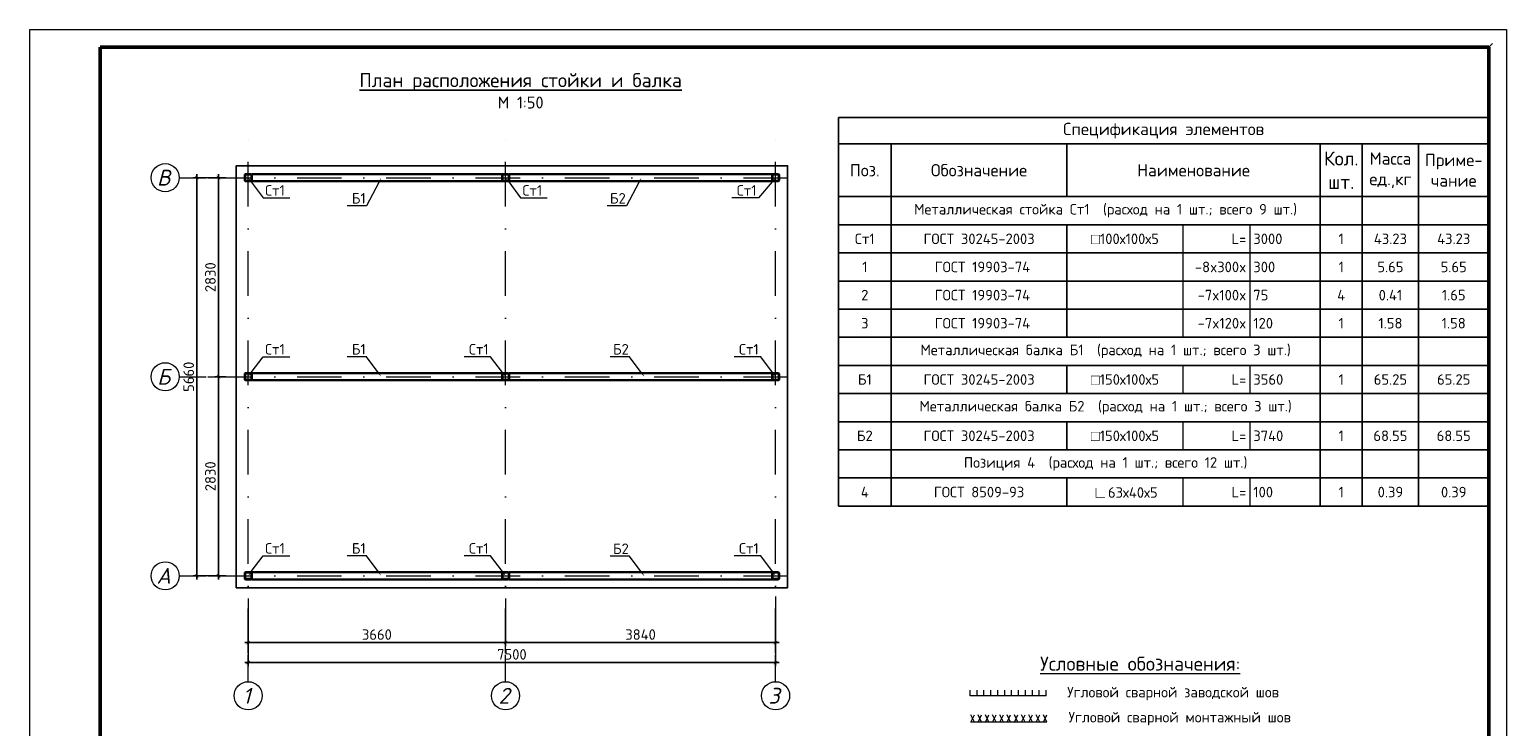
# Model space of a CAD drawing. Header units: millimetres. Extents: x 2842173 to 10151342, y -218675 to 375325.
# Tile 29 of 107: x 2928478 to 2970485, y -30589 to -10775. Entities that reach past the tile are written whole.
import ezdxf
from ezdxf import colors
from ezdxf.entities.mleader import LeaderData, LeaderLine
from ezdxf.enums import TextEntityAlignment as Align
from ezdxf.math import Vec2, Vec3

# ---------------------------------------------------------------- set-up
doc = ezdxf.new("R2010")
doc.units = ezdxf.units.MM
doc.linetypes.add('DASHDOTX2', pattern=[50.8, 25.4, -12.7, 0, -12.7])
doc.layers.get('Defpoints').update_dxf_attribs({"color": 255})
doc.layers.add('.', color=7, linetype='Continuous', lineweight=15)
doc.layers.add('0_Текст', color=175, linetype='Continuous', lineweight=20)
doc.layers.add('0_Ном._пера__4', color=7, linetype='Continuous', lineweight=15, true_color=0x029e21)
doc.layers.add('CS_UNPLOTTED', color=171, linetype='Continuous', plot=False)
doc.layers.add('АСО-Текст', color=155, linetype='Continuous')
doc.styles.add('ISO_1.0', font='isocpeui.ttf')
doc.styles.add('ISOCPEUR', font='isocpeur.ttf')
doc.styles.add('ГОСТ300', font='isocpeur.ttf')
doc.styles.add('Оси', font='isocpeui.ttf')
doc.dimstyles.new('ГОСТ 50', dxfattribs={"dimtxt": 300, "dimasz": 100, "dimexe": 100, "dimexo": 80, "dimgap": 80, "dimtad": 1, "dimdec": 0, "dimlfac": 0.5, "dimtxsty": 'ГОСТ300', "dimblk": 'ARCHTICK', "dimcen": 50, "dimdle": 100, "dimadec": 0, "dimazin": 0, "dimtfac": 1, "dimtdec": 0, "dimtmove": 0, "dimatfit": 3, "dimldrblk": 'ARCHTICK', "dimfxl": 1, "dimlwe": 9, "dimarcsym": 0})

# ---------------------------------------------------------------- blocks, each defined once
blk = doc.blocks.new('*U20')
at = {"lineweight": 9}
for p, q in [((-20, -5), (-20, 292)), ((-20, 292), (400, 292)), ((400, 292), (400, -5)), ((400, -5), (-20, -5))]:
    blk.add_line(p, q, dxfattribs=at)
at = {"lineweight": 50}
for p, q in [((0, 0), (0, 287)), ((0, 287), (395, 287)), ((395, 287), (395, 0)), ((0, 85), (-12, 85)), ((-12, 0), (-12, 85)), ((0, 60), (-12, 60)), ((0, 25), (-12, 25)), ((0, 0), (-12, 0)), ((395, 0), (0, 0))]:
    blk.add_line(p, q, dxfattribs=at)
at = {"lineweight": 20}
blk.add_line((-7, 85), (-7, 0), dxfattribs=at)
at = {"layer": 'CS_UNPLOTTED'}
for p, q in [((396, 288), (395, 287)), ((-20, 32.5), (-15, 32.5)), ((-20, 22.5), (-15, 22.5)), ((-20, 12.5), (-15, 12.5)), ((-20, 2.5), (-15, 2.5)), ((-12, 0), (-14, -1))]:
    blk.add_line(p, q, dxfattribs=at)
for centre in [(-17.66, 27.5), (-17.66, 7.5)]:
    blk.add_arc(centre, 5.67, 298.0574, 61.9426, dxfattribs=at)
at = {"layer": '0_Текст', "char_height": 2.5, "attachment_point": 5, "rotation": 90, "style": 'ISO_1.0'}
for s, insert, width in [('Взам. инв. №', (-9.5, 72.5), 25), ('Подпись и дата', (-9.5, 42.5), 35), ('Инв. № подл.', (-9.5, 12.5), 25)]:
    blk.add_mtext(s, dxfattribs=dict(at, insert=insert, width=width))
at = {"layer": 'CS_UNPLOTTED', "char_height": 0.8, "width": 5, "attachment_point": 2, "style": 'ISO_1.0'}
for s, insert in [('Основная надпись \\Pи штампы', (-17.5, 32.5)), ('Формат листа', (-17.5, 12.5))]:
    blk.add_mtext(s, dxfattribs=dict(at, insert=insert))
blk = doc.blocks.new('100x100st')
at = {"layer": '.'}
h = blk.add_hatch(dxfattribs=at)
h.set_pattern_fill('ANSI38', color=256)
h.set_pattern_definition([(45, (2935867.633, 213515.1553), (-2.245064, 2.245064), []), (135, (2935867.633, 213515.1553), (-6.73519, 2.245064), [7.9375, -4.7625])])
h.paths.add_polyline_path([(2935954, 213615), (2935881, 213615, 0.414214), (2935868, 213602), (2935868, 213529, 0.414214), (2935881, 213515), (2935954, 213515, 0.414214), (2935968, 213529), (2935968, 213602, 0.414214)])
h.paths.add_polyline_path([(2935954, 213610, -0.414214), (2935963, 213602), (2935963, 213529, -0.414214), (2935954, 213520), (2935881, 213520, -0.414214), (2935873, 213529), (2935873, 213602, -0.414214), (2935881, 213610)], flags=16)
at = {"color": 0, "linetype": 'ByBlock', "lineweight": 30}
blk.add_lwpolyline([(2935881, 213515), (2935954, 213515, 0.414214), (2935968, 213529), (2935968, 213602, 0.414214), (2935954, 213615), (2935881, 213615, 0.414214), (2935868, 213602), (2935868, 213529, 0.414214), (2935881, 213515, 0.414214)], format="xyb", dxfattribs=at)
blk.add_lwpolyline([(2935881, 213520), (2935954, 213520, 0.414214), (2935963, 213529), (2935963, 213602, 0.414214), (2935954, 213610), (2935881, 213610, 0.414214), (2935873, 213602), (2935873, 213529, 0.414214)], format="xyb", close=True, dxfattribs=at)
blk = doc.blocks.new('*U152')
at = {"color": 0, "linetype": 'DASHDOTX2', "lineweight": -2, "ltscale": 50}
blk.add_line((0, 1209), (0, 17894), dxfattribs=at)
at = {"color": 0, "linetype": 'DASHDOTX2', "lineweight": -2, "ltscale": 30}
blk.add_lwpolyline([(0, 400), (0, 1209)], dxfattribs=at)
at = {"color": 0, "linetype": 'Continuous', "lineweight": -2}
blk.add_circle((0, 0), 400, dxfattribs=at)
at = {"style": 'Оси'}
blk.add_attdef('OS1', text='', height=450, rotation=90, dxfattribs=at).set_placement((0, -44), align=Align.MIDDLE_CENTER)
blk = doc.blocks.new('*U153')
at = {"color": 0, "linetype": 'DASHDOTX2', "lineweight": -2, "ltscale": 50}
blk.add_line((0, 1209), (0, 16343), dxfattribs=at)
at = {"color": 0, "linetype": 'DASHDOTX2', "lineweight": -2, "ltscale": 30}
blk.add_lwpolyline([(0, 400), (0, 1209)], dxfattribs=at)
at = {"color": 0, "linetype": 'Continuous', "lineweight": -2}
blk.add_circle((0, 0), 400, dxfattribs=at)
at = {"style": 'Оси'}
blk.add_attdef('OS1', text='', height=450, dxfattribs=at).set_placement((-44, 0), align=Align.MIDDLE_CENTER)
blk = doc.blocks.new('*U151')
at = {"color": 0, "linetype": 'DASHDOTX2', "lineweight": -2, "ltscale": 50}
blk.add_line((0, 1209), (0, 16286), dxfattribs=at)
at = {"color": 0, "linetype": 'DASHDOTX2', "lineweight": -2, "ltscale": 30}
blk.add_lwpolyline([(0, 400), (0, 1209)], dxfattribs=at)
at = {"color": 0, "linetype": 'Continuous', "lineweight": -2}
blk.add_circle((0, 0), 400, dxfattribs=at)
at = {"style": 'Оси'}
blk.add_attdef('OS1', text='', height=450, dxfattribs=at).set_placement((-44, 0), align=Align.MIDDLE_CENTER)
blk = doc.blocks.new('_ArchTick')
at = {"color": 0, "linetype": 'ByBlock', "const_width": 0.15}
blk.add_lwpolyline([(-0.5, -0.5), (0.5, 0.5)], dxfattribs=at)
blk = doc.blocks.new('*D258')
at = {"color": 0, "lineweight": -2, "transparency": 16777216}
blk.add_line((2933852, -26407), (2933852, -20547), dxfattribs=at)
at = {"color": 0, "lineweight": 9, "transparency": 16777216}
for p, q in [((2934058, -20647), (2933752, -20647)), ((2934058, -26307), (2933752, -26307))]:
    blk.add_line(p, q, dxfattribs=at)
at = {"layer": 'Defpoints', "color": 0, "transparency": 16777216}
for p in [(2933852, -20647), (2934138, -20647), (2934138, -26307)]:
    blk.add_point(p, dxfattribs=at)
at = {"color": 0, "lineweight": -2, "transparency": 16777216, "xscale": 100, "yscale": 100, "zscale": 100}
for p, rotation in [((2933852, -20647), 90), ((2933852, -26307), 270)]:
    blk.add_blockref('_ArchTick', p, dxfattribs=dict(at, rotation=rotation))
at = {"color": 0, "transparency": 16777216, "insert": (2933622, -23477), "char_height": 300, "attachment_point": 5, "rotation": 90, "style": 'ГОСТ300'}
blk.add_mtext('2830', dxfattribs=at)
blk = doc.blocks.new('*D259')
at = {"color": 0, "lineweight": 9, "transparency": 16777216}
for p, q in [((2934057, -14987), (2933752, -14987)), ((2934058, -20647), (2933752, -20647))]:
    blk.add_line(p, q, dxfattribs=at)
at = {"color": 0, "lineweight": -2, "transparency": 16777216}
blk.add_line((2933852, -20747), (2933852, -14887), dxfattribs=at)
at = {"layer": 'Defpoints', "color": 0, "transparency": 16777216}
for p in [(2933852, -14987), (2934137, -14987), (2934138, -20647)]:
    blk.add_point(p, dxfattribs=at)
at = {"color": 0, "lineweight": -2, "transparency": 16777216, "xscale": 100, "yscale": 100, "zscale": 100}
for p, rotation in [((2933852, -14987), 90), ((2933852, -20647), 270)]:
    blk.add_blockref('_ArchTick', p, dxfattribs=dict(at, rotation=rotation))
at = {"color": 0, "transparency": 16777216, "insert": (2933622, -17817), "char_height": 300, "attachment_point": 5, "rotation": 90, "style": 'ГОСТ300'}
blk.add_mtext('2830', dxfattribs=at)
blk = doc.blocks.new('*D260')
at = {"color": 0, "lineweight": 9, "transparency": 16777216}
for p, q in [((2934057, -14987), (2933135, -14987)), ((2934058, -26307), (2933135, -26307))]:
    blk.add_line(p, q, dxfattribs=at)
at = {"color": 0, "lineweight": -2, "transparency": 16777216}
blk.add_line((2933235, -14887), (2933235, -26407), dxfattribs=at)
at = {"layer": 'Defpoints', "color": 0, "transparency": 16777216}
for p in [(2934137, -14987), (2933235, -26307), (2934138, -26307)]:
    blk.add_point(p, dxfattribs=at)
at = {"color": 0, "lineweight": -2, "transparency": 16777216, "xscale": 100, "yscale": 100, "zscale": 100}
for p, rotation in [((2933235, -14987), 90), ((2933235, -26307), 270)]:
    blk.add_blockref('_ArchTick', p, dxfattribs=dict(at, rotation=rotation))
at = {"color": 0, "transparency": 16777216, "insert": (2933005, -20647), "char_height": 300, "attachment_point": 5, "rotation": 90, "style": 'ГОСТ300'}
blk.add_mtext('5660', dxfattribs=at)
blk = doc.blocks.new('*D261')
at = {"color": 0, "lineweight": 9, "transparency": 16777216}
for p, q in [((2934697, -26947), (2934697, -28307)), ((2942016, -26947), (2942016, -28307))]:
    blk.add_line(p, q, dxfattribs=at)
at = {"color": 0, "lineweight": -2, "transparency": 16777216}
blk.add_line((2934597, -28207), (2942116, -28207), dxfattribs=at)
at = {"layer": 'Defpoints', "color": 0, "transparency": 16777216}
for p in [(2934697, -26867), (2942016, -26867), (2942016, -28207)]:
    blk.add_point(p, dxfattribs=at)
at = {"color": 0, "lineweight": -2, "transparency": 16777216, "xscale": 100, "yscale": 100, "zscale": 100, "rotation": 180}
blk.add_blockref('_ArchTick', (2934697, -28207), dxfattribs=at)
at = {"color": 0, "lineweight": -2, "transparency": 16777216, "xscale": 100, "yscale": 100, "zscale": 100}
blk.add_blockref('_ArchTick', (2942016, -28207), dxfattribs=at)
at = {"color": 0, "transparency": 16777216, "insert": (2938357, -27977), "char_height": 300, "attachment_point": 5, "style": 'ГОСТ300'}
blk.add_mtext('3660', dxfattribs=at)
blk = doc.blocks.new('*D262')
at = {"color": 0, "lineweight": 9, "transparency": 16777216}
for p, q in [((2942016, -26947), (2942016, -28307)), ((2949697, -26893), (2949697, -28307))]:
    blk.add_line(p, q, dxfattribs=at)
at = {"color": 0, "lineweight": -2, "transparency": 16777216}
blk.add_line((2941916, -28207), (2949797, -28207), dxfattribs=at)
at = {"layer": 'Defpoints', "color": 0, "transparency": 16777216}
for p in [(2942016, -26867), (2949697, -26813), (2949697, -28207)]:
    blk.add_point(p, dxfattribs=at)
at = {"color": 0, "lineweight": -2, "transparency": 16777216, "xscale": 100, "yscale": 100, "zscale": 100, "rotation": 180}
blk.add_blockref('_ArchTick', (2942016, -28207), dxfattribs=at)
at = {"color": 0, "lineweight": -2, "transparency": 16777216, "xscale": 100, "yscale": 100, "zscale": 100}
blk.add_blockref('_ArchTick', (2949697, -28207), dxfattribs=at)
at = {"color": 0, "transparency": 16777216, "insert": (2945857, -27977), "char_height": 300, "attachment_point": 5, "style": 'ГОСТ300'}
blk.add_mtext('3840', dxfattribs=at)
blk = doc.blocks.new('*D263')
at = {"color": 0, "lineweight": 9, "transparency": 16777216}
for p, q in [((2934697, -27294), (2934697, -28871)), ((2949697, -27294), (2949697, -28871))]:
    blk.add_line(p, q, dxfattribs=at)
at = {"color": 0, "lineweight": -2, "transparency": 16777216}
blk.add_line((2949797, -28771), (2934597, -28771), dxfattribs=at)
at = {"layer": 'Defpoints', "color": 0, "transparency": 16777216}
for p in [(2934697, -27214), (2949697, -27214), (2934697, -28771)]:
    blk.add_point(p, dxfattribs=at)
at = {"color": 0, "lineweight": -2, "transparency": 16777216, "xscale": 100, "yscale": 100, "zscale": 100, "rotation": 180}
blk.add_blockref('_ArchTick', (2934697, -28771), dxfattribs=at)
at = {"color": 0, "lineweight": -2, "transparency": 16777216, "xscale": 100, "yscale": 100, "zscale": 100}
blk.add_blockref('_ArchTick', (2949697, -28771), dxfattribs=at)
at = {"color": 0, "transparency": 16777216, "insert": (2942197, -28541), "char_height": 300, "attachment_point": 5, "style": 'ГОСТ300'}
blk.add_mtext('7500', dxfattribs=at)
blk = doc.blocks.new('*T277')
at = {"layer": '0_Ном._пера__4', "color": 0, "linetype": 'ByBlock', "lineweight": -2, "transparency": 16777216}
for p, q in [((0, 0), (18500, 0)), ((0, 0), (0, -11050)), ((18500, 0), (18500, -11050)), ((0, -750), (18500, -750)), ((1500, -750), (1500, -11050)), ((6500, -750), (6500, -2250)), ((13700, -750), (13700, -3050)), ((14900, -750), (14900, -11050)), ((16500, -750), (16500, -11050)), ((0, -2250), (18500, -2250)), ((0, -3050), (18500, -3050)), ((0, -3850), (18500, -3850)), ((0, -4650), (18500, -4650)), ((0, -5450), (18500, -5450)), ((0, -6250), (18500, -6250)), ((13700, -6250), (13700, -7050)), ((0, -7050), (18500, -7050)), ((0, -7850), (18500, -7850)), ((0, -8650), (18500, -8650)), ((0, -9450), (18500, -9450)), ((13700, -9450), (13700, -10250)), ((0, -10250), (18500, -10250)), ((0, -11050), (18500, -11050))]:
    blk.add_line(p, q, dxfattribs=at)
at = {"layer": '0_Ном._пера__4', "color": 0, "lineweight": -2, "transparency": 16777216}
for p, q in [((6500, -3050), (6500, -6250)), ((13700, -3050), (13700, -6250)), ((6500, -7050), (6500, -7850)), ((13700, -7050), (13700, -9450)), ((6500, -8650), (6500, -9450)), ((6500, -10250), (6500, -11050)), ((13700, -10250), (13700, -11050))]:
    blk.add_line(p, q, dxfattribs=at)
at = {"layer": 'Defpoints', "color": 8, "linetype": 'ByBlock', "lineweight": 0, "transparency": 16777216}
for p, q in [((9800, -3050), (9800, -6250)), ((11700, -3050), (11700, -6250)), ((9800, -7050), (9800, -7850)), ((11700, -7050), (11700, -7850)), ((9800, -8650), (9800, -9450)), ((11700, -8650), (11700, -9450)), ((9800, -10250), (9800, -11050)), ((11700, -10250), (11700, -11050))]:
    blk.add_line(p, q, dxfattribs=at)
at = {"layer": '0_Ном._пера__4', "color": 0, "linetype": 'ByBlock', "lineweight": 25, "transparency": 16777216, "style": 'ГОСТ300'}
for s, insert, char_height, width, attachment_point in [('Спецификация элементов ', (9250, -375), 350, 18300, 5), ('Обозначение', (4000, -1500), 350, 4800, 5), ('Кол. шт.', (14300, -1500), 400, 1000, 5), ('Масса ед.,кг', (15700, -1500), 350, 1400, 5), ('Приме- чание', (17500, -1500), 350, 1800, 5), ('Поз.', (750, -1500), 350, 1300, 5), ('Наименование', (10100, -1500), 350, 7000, 5), ('Металлическая стойка Ст1 {\\C7; (расход на }1 шт.;{\\C7; всего }9 шт.{\\C7;)}', (7600, -2650), 300, 12000, 5), ('Ст1', (750, -3450), 300, 1300, 5), ('ГОСТ 30245-2003', (4000, -3450), 300, 4800, 5), ('{\\fArial|b0|i0|c204|p34;□}100х100х5', (8150, -3450), 300, 3100, 5), ('L=', (11600, -3450), 300, 1700, 6), ('3000', (11800, -3450), 300, 1800, 4), ('1', (14300, -3450), 300, 1000, 5), ('43.23', (15700, -3450), 300, 1400, 5), ('43.23', (17500, -3450), 300, 1800, 5), ('1', (750, -4250), 300, 1300, 5), (' ГОСТ 19903-74 ', (4000, -4250), 300, 4800, 5), ('-8x300x', (11600, -4250), 300, 1699.8, 6), ('300', (11800, -4250), 300, 1799.8, 4), ('1', (14300, -4250), 300, 1000, 5), ('5.65', (15700, -4250), 300, 1400, 5), ('5.65', (17500, -4250), 300, 1800, 5), ('2', (750, -5050), 300, 1300, 5), (' ГОСТ 19903-74 ', (4000, -5050), 300, 4800, 5), ('-7x100x', (11600, -5050), 300, 1699.8, 6), ('75', (11800, -5050), 300, 1799.8, 4), ('4', (14300, -5050), 300, 1000, 5), ('0.41', (15700, -5050), 300, 1400, 5), ('1.65', (17500, -5050), 300, 1800, 5), ('3', (750, -5850), 300, 1300, 5), (' ГОСТ 19903-74 ', (4000, -5850), 300, 4800, 5), ('-7x120x', (11600, -5850), 300, 1699.8, 6), ('120', (11800, -5850), 300, 1799.8, 4), ('1', (14300, -5850), 300, 1000, 5), ('1.58', (15700, -5850), 300, 1400, 5), ('1.58', (17500, -5850), 300, 1800, 5), ('Металлическая балка Б1 {\\C7; (расход на }1 шт.;{\\C7; всего }3 шт.{\\C7;)}', (7600, -6650), 300, 12000, 5), ('Б1', (750, -7450), 300, 1300, 5), ('ГОСТ 30245-2003', (4000, -7450), 300, 4800, 5), ('{\\fArial|b0|i0|c204|p34;□}150х100х5', (8150, -7450), 300, 3100, 5), ('L=', (11600, -7450), 300, 1700, 6), ('3560', (11800, -7450), 300, 1800, 4), ('1', (14300, -7450), 300, 1000, 5), ('65.25', (15700, -7450), 300, 1400, 5), ('65.25', (17500, -7450), 300, 1800, 5), ('Металлическая балка Б2 {\\C7; (расход на }1 шт.;{\\C7; всего }3 шт.{\\C7;)}', (7600, -8250), 300, 12000, 5), ('Б2', (750, -9050), 300, 1300, 5), ('ГОСТ 30245-2003', (4000, -9050), 300, 4800, 5), ('{\\fArial|b0|i0|c204|p34;□}150х100х5', (8150, -9050), 300, 3100, 5), ('L=', (11600, -9050), 300, 1700, 6), ('3740', (11800, -9050), 300, 1800, 4), ('1', (14300, -9050), 300, 1000, 5), ('68.55', (15700, -9050), 300, 1400, 5), ('68.55', (17500, -9050), 300, 1800, 5), ('Позиция 4 {\\C7; (расход на }1 шт.;{\\C7; всего }12 шт.{\\C7;)}', (7600, -9850), 300, 12000, 5), ('4', (750, -10650), 300, 1300, 5), ('ГОСТ 8509-93', (4000, -10650), 300, 4800, 5), ('{\\H1.08333x;\\C256;∟\\H0.92308x;\\C0;63х40х5}', (8150, -10650), 300, 3100, 5), ('\\A1;L=', (11600, -10650), 300, 1700, 6), ('100', (11800, -10650), 300, 1800, 4), ('1', (14300, -10650), 300, 1000, 5), ('0.39', (15700, -10650), 300, 1400, 5), ('0.39', (17500, -10650), 300, 1800, 5)]:
    blk.add_mtext(s, dxfattribs=dict(at, insert=insert, char_height=char_height, width=width, attachment_point=attachment_point))
blk = doc.blocks.new('*U254')
at = {"color": 0, "linetype": 'ByBlock', "lineweight": -2}
for p, q in [((-2063, 0), (-2163, 100)), ((-2163, 0), (-2063, 100)), ((-1857, 0), (-1957, 100)), ((-1957, 0), (-1857, 100)), ((-1651, 0), (-1751, 100)), ((-1751, 0), (-1651, 100)), ((-1444, 0), (-1544, 100)), ((-1544, 0), (-1444, 100)), ((-1238, 0), (-1338, 100)), ((-1338, 0), (-1238, 100)), ((-1032, 0), (-1132, 100)), ((-1132, 0), (-1032, 100)), ((-825, 0), (-925, 100)), ((-925, 0), (-825, 100)), ((-619, 0), (-719, 100)), ((-719, 0), (-619, 100)), ((-413, 0), (-513, 100)), ((-513, 0), (-413, 100)), ((-206, 0), (-306, 100)), ((-306, 0), (-206, 100)), ((0, 0), (-100, 100)), ((-100, 0), (0, 100))]:
    blk.add_line(p, q, dxfattribs=at)
blk = doc.blocks.new('*U255')
at = {"color": 0, "linetype": 'ByBlock', "lineweight": -2}
for p, q in [((-2163, 0), (-2163, 80)), ((-1967, 0), (-1967, 80)), ((-1770, 0), (-1770, 80)), ((-1573, 0), (-1573, 80)), ((-1377, 0), (-1377, 80)), ((-1180, 0), (-1180, 80)), ((-983, 0), (-983, 80)), ((-787, 0), (-787, 80)), ((-590, 0), (-590, 80)), ((-393, 0), (-393, 80)), ((-197, 0), (-197, 80)), ((0, 0), (0, 80))]:
    blk.add_line(p, q, dxfattribs=at)

msp = doc.modelspace()

# ---------------------------------------------------------------- linework, layer by layer
at = {"color": 0, "linetype": 'ByBlock', "lineweight": 5}
for p, q in [((2957392.866, -29717.891), (2955229.428, -29717.891)), ((2957414.211, -30463.484), (2955250.774, -30463.484))]:
    msp.add_line(p, q, dxfattribs=at)
msp.add_lwpolyline([(2950036.516, -26647.485), (2950036.516, -14647.271), (2934356.52, -14647.271), (2934356.52, -26647.485)], close=True)
at = {"lineweight": 30}
for points in [[(2934796.52, -14887.271), (2941916.485, -14887.271), (2941916.485, -15087.271), (2934796.52, -15087.271)], [(2942116.485, -14887.271), (2949596.516, -14887.235), (2949596.516, -15087.235), (2942116.485, -15087.271)], [(2934796.52, -20547.315), (2941916.485, -20547.315), (2941916.485, -20747.315), (2934796.52, -20747.315)], [(2942116.485, -20547.315), (2949596.516, -20547.279), (2949596.516, -20747.279), (2942116.485, -20747.315)], [(2934796.52, -26207.485), (2941916.485, -26207.485), (2941916.485, -26407.485), (2934796.52, -26407.485)], [(2942116.485, -26207.485), (2949596.516, -26207.448), (2949596.516, -26407.448), (2942116.485, -26407.485)]]:
    msp.add_lwpolyline(points, close=True, dxfattribs=at)

# ---------------------------------------------------------------- block references
at = {"color": 0, "ltscale": 30, "xscale": 100, "yscale": 100, "zscale": 100}
msp.add_blockref('*U20', (2930484.712, -39975.181), dxfattribs=at)
at = {"color": 248, "lineweight": 9, "true_color": 0x641213}
for name, p, values in [('*U153', (2934696.517, -29716.768), {'OS1': '1'}), ('*U153', (2942016.491, -29716.768), {'OS1': '2'}), ('*U151', (2949696.523, -29716.894), {'OS1': '3'})]:
    msp.add_blockref(name, p, dxfattribs=at).add_auto_attribs(values)
msp.add_blockref('*T277', (2951484.712, -13275.181))
at = {"color": 248, "lineweight": 9, "true_color": 0x641213, "rotation": 270}
for p, values in [((2932336.191, -14987.235), {'OS1': 'В'}), ((2932336.191, -20647.279), {'OS1': 'Б'}), ((2932336.191, -26307.448), {'OS1': 'A'})]:
    msp.add_blockref('*U152', p, dxfattribs=at).add_auto_attribs(values)
at = {"xscale": 2, "yscale": 2, "zscale": 2, "rotation": 90}
for p in [(3361826.83, -5886822.537), (3369146.795, -5886822.537), (3376826.827, -5886822.537), (3361826.83, -5892482.581), (3369146.737, -5892482.581), (3376826.827, -5892482.581), (3361826.83, -5898142.751), (3369146.795, -5898142.751), (3376826.827, -5898142.751)]:
    msp.add_blockref('100x100st', p, dxfattribs=at)
at = {"color": 0, "linetype": 'ByBlock', "lineweight": 5, "yscale": 2}
msp.add_blockref('*U255', (2957392.866, -29717.891), dxfattribs=at)
at = {"color": 0, "linetype": 'ByBlock', "lineweight": 5, "yscale": 2, "zscale": 2}
msp.add_blockref('*U254', (2957414.211, -30463.484), dxfattribs=at)

# ---------------------------------------------------------------- texts
at = {"insert": (2942445.253, -12517.49), "char_height": 400, "width": 11705.15662, "attachment_point": 5, "style": 'ISOCPEUR'}
msp.add_mtext('{\\LПлан расположения стойки и балка\\P\\H0.84615x;\\l\\C0;М 1:50}', dxfattribs=at)
at = {"color": 0, "linetype": 'ByBlock', "lineweight": 20, "insert": (2960068.218, -28803.923), "char_height": 400, "width": 5814.77987, "attachment_point": 5, "style": 'ГОСТ300'}
msp.add_mtext('{\\LУсловные обозначения:}', dxfattribs=at)
at = {"layer": 'АСО-Текст', "color": 0, "lineweight": 25, "ltscale": 10, "style": 'ГОСТ300'}
for s, p in [('  Угловой сварной заводской шов ', (2957609.27, -29614.328)), ('   Угловой сварной монтажный шов ', (2957456.755, -30326.933))]:
    msp.add_text(s, height=300, dxfattribs=at).set_placement(p, align=Align.MIDDLE_LEFT)

# ---------------------------------------------------------------- dimensions: what is measured, and where the dimension line sits
for base, p1, p2, picture, middle in [((2933234.758, -26307.448), (2934136.936, -14987.235), (2934137.733, -26307.448), '*D260', (2933004.758, -20647.342)), ((2933852.307, -14987.235), (2934137.733, -20647.279), (2934136.936, -14987.235), '*D259', (2933622.307, -17817.257)), ((2933852.307, -20647.279), (2934137.733, -26307.448), (2934137.733, -20647.279), '*D258', (2933622.307, -23477.364))]:
    dim = msp.add_linear_dim(base=base, p1=p1, p2=p2, angle=90, dimstyle='ГОСТ 50')
    dim.commit()
    dim.dimension.update_dxf_attribs({"geometry": picture, "text_midpoint": middle})
for base, p1, p2, picture, middle in [((2942016.491, -28207.116), (2934696.517, -26867.159), (2942016.491, -26867.159), '*D261', (2938356.504, -27977.116)), ((2949696.523, -28207.116), (2942016.491, -26867.159), (2949696.523, -26812.989), '*D262', (2945856.507, -27977.116)), ((2934696.517, -28771.187), (2949696.523, -27213.88), (2934696.517, -27213.88), '*D263', (2942196.52, -28541.187))]:
    dim = msp.add_linear_dim(base=base, p1=p1, p2=p2, dimstyle='ГОСТ 50')
    dim.commit()
    dim.dimension.update_dxf_attribs({"geometry": picture, "text_midpoint": middle})

# ---------------------------------------------------------------- leaders
at = {"color": 5, "linetype": 'ByBlock', "lineweight": 20}
ml = msp.add_multileader_mtext('Standard', dxfattribs=at)
ml.set_content('Ст1', color=5, style='ГОСТ300')
ml.set_leader_properties(lineweight=0)
ml.build(insert=Vec2(0, 0))
ml.multileader.update_dxf_attribs({"text_left_attachment_type": 6, "text_right_attachment_type": 6, "dogleg_length": 50, "arrow_head_size": 150})
ctx = ml.context
ctx.base_point, ctx.char_height, ctx.arrow_head_size, ctx.plane_origin = Vec3(2935170.035, -15558.51), 300, 150, Vec3(2934431.468, -16240.149)
ctx.left_attachment, ctx.right_attachment, ctx.text_align_type = 6, 6, 1
notes = []
notes.append((ctx, [(1, (1, 1, 0), (2935120.035, -15558.51), (1, 0), 50, [(0, [(2934696.517, -14987.361)], 0, [])])]))
ctx.mtext.insert, ctx.mtext.alignment, ctx.mtext.flow_direction = Vec3(2935457.035, -15198.51), 2, 5
ml = msp.add_multileader_mtext('Standard', dxfattribs=at)
ml.set_content('Б1', color=5, style='ГОСТ300')
ml.set_leader_properties(lineweight=0)
ml.build(insert=Vec2(0, 0))
ml.multileader.update_dxf_attribs({"text_left_attachment_type": 6, "text_right_attachment_type": 6, "dogleg_length": 50, "arrow_head_size": 150})
ctx = ml.context
ctx.base_point, ctx.char_height, ctx.arrow_head_size, ctx.plane_origin = Vec3(2937675.089, -15783.886), 300, 150, Vec3(2938747.656, -15102.247)
ctx.left_attachment, ctx.right_attachment, ctx.text_align_type = 6, 6, 1
notes.append((ctx, [(1, (1, 1, 0), (2938059.089, -15783.886), (-1, 0), 50, [(0, [(2938482.607, -14987.235)], 0, [])])]))
ctx.mtext.insert, ctx.mtext.alignment, ctx.mtext.flow_direction = Vec3(2937842.089, -15423.886), 2, 5
ml = msp.add_multileader_mtext('Standard', dxfattribs=at)
ml.set_content('Ст1', color=5, style='ГОСТ300')
ml.set_leader_properties(lineweight=0)
ml.build(insert=Vec2(0, 0))
ml.multileader.update_dxf_attribs({"text_left_attachment_type": 6, "text_right_attachment_type": 6, "dogleg_length": 50, "arrow_head_size": 150})
ctx = ml.context
ctx.base_point, ctx.char_height, ctx.arrow_head_size, ctx.plane_origin = Vec3(2942490.009, -15558.636), 300, 150, Vec3(2941751.442, -16240.275)
ctx.left_attachment, ctx.right_attachment, ctx.text_align_type = 6, 6, 1
notes.append((ctx, [(1, (1, 1, 0), (2942440.009, -15558.636), (1, 0), 50, [(0, [(2942016.491, -14987.486)], 0, [])])]))
ctx.mtext.insert, ctx.mtext.alignment, ctx.mtext.flow_direction = Vec3(2942777.009, -15198.636), 2, 5
ml = msp.add_multileader_mtext('Standard', dxfattribs=at)
ml.set_content('Б2', color=5, style='ГОСТ300')
ml.set_leader_properties(lineweight=0)
ml.build(insert=Vec2(0, 0))
ml.multileader.update_dxf_attribs({"text_left_attachment_type": 6, "text_right_attachment_type": 6, "dogleg_length": 50, "arrow_head_size": 150})
ctx = ml.context
ctx.base_point, ctx.char_height, ctx.arrow_head_size, ctx.plane_origin = Vec3(2945013.681, -15783.886), 300, 150, Vec3(2946146.248, -15102.247)
ctx.left_attachment, ctx.right_attachment, ctx.text_align_type = 6, 6, 1
notes.append((ctx, [(1, (1, 1, 0), (2945457.681, -15783.886), (-1, 0), 50, [(0, [(2945881.199, -14987.235)], 0, [])])]))
ctx.mtext.insert, ctx.mtext.alignment, ctx.mtext.flow_direction = Vec3(2945210.681, -15423.886), 2, 5
ml = msp.add_multileader_mtext('Standard', dxfattribs=at)
ml.set_content('Ст1', color=5, style='ГОСТ300')
ml.set_leader_properties(lineweight=0)
ml.build(insert=Vec2(0, 0))
ml.multileader.update_dxf_attribs({"text_left_attachment_type": 6, "text_right_attachment_type": 6, "dogleg_length": 50, "arrow_head_size": 150})
ctx = ml.context
ctx.base_point, ctx.char_height, ctx.arrow_head_size, ctx.plane_origin = Vec3(2948586.039, -15558.636), 300, 150, Vec3(2949431.474, -16240.275)
ctx.left_attachment, ctx.right_attachment, ctx.text_align_type = 6, 6, 1
notes.append((ctx, [(0, (1, 1, 0), (2949210.039, -15558.636), (-1, 0), 50, [(0, [(2949696.523, -14987.486)], 0, [])])]))
ctx.mtext.insert, ctx.mtext.alignment, ctx.mtext.flow_direction = Vec3(2948873.039, -15198.636), 2, 5
ml = msp.add_multileader_mtext('Standard', dxfattribs=at)
ml.set_content('Ст1', color=5, style='ГОСТ300')
ml.set_leader_properties(lineweight=0)
ml.build(insert=Vec2(0, 0))
ml.multileader.update_dxf_attribs({"text_left_attachment_type": 6, "text_right_attachment_type": 6, "dogleg_length": 50, "arrow_head_size": 150})
ctx = ml.context
ctx.base_point, ctx.char_height, ctx.arrow_head_size, ctx.plane_origin = Vec3(2935170.035, -20076.004), 300, 150, Vec3(2934431.468, -19394.365)
ctx.left_attachment, ctx.right_attachment, ctx.text_align_type = 6, 6, 1
notes.append((ctx, [(1, (1, 1, 0), (2935120.035, -20076.004), (1, 0), 50, [(0, [(2934696.517, -20647.153)], 0, [])])]))
ctx.mtext.insert, ctx.mtext.alignment, ctx.mtext.flow_direction = Vec3(2935457.035, -19716.004), 2, 5
ml = msp.add_multileader_mtext('Standard', dxfattribs=at)
ml.set_content('Б1', color=5, style='ГОСТ300')
ml.set_leader_properties(lineweight=0)
ml.build(insert=Vec2(0, 0))
ml.multileader.update_dxf_attribs({"text_left_attachment_type": 6, "text_right_attachment_type": 6, "dogleg_length": 50, "arrow_head_size": 150})
ctx = ml.context
ctx.base_point, ctx.char_height, ctx.arrow_head_size, ctx.plane_origin = Vec3(2937675.089, -20076.129), 300, 150, Vec3(2938747.656, -19394.49)
ctx.left_attachment, ctx.right_attachment, ctx.text_align_type = 6, 6, 1
notes.append((ctx, [(1, (1, 1, 0), (2938059.089, -20076.129), (-1, 0), 50, [(0, [(2938482.607, -20647.279)], 0, [])])]))
ctx.mtext.insert, ctx.mtext.alignment, ctx.mtext.flow_direction = Vec3(2937842.089, -19716.129), 2, 5
ml = msp.add_multileader_mtext('Standard', dxfattribs=at)
ml.set_content('Ст1', color=5, style='ГОСТ300')
ml.set_leader_properties(lineweight=0)
ml.build(insert=Vec2(0, 0))
ml.multileader.update_dxf_attribs({"text_left_attachment_type": 6, "text_right_attachment_type": 6, "dogleg_length": 50, "arrow_head_size": 150})
ctx = ml.context
ctx.base_point, ctx.char_height, ctx.arrow_head_size, ctx.plane_origin = Vec3(2940968.906, -20076.129), 300, 150, Vec3(2942281.473, -19394.49)
ctx.left_attachment, ctx.right_attachment, ctx.text_align_type = 6, 6, 1
notes.append((ctx, [(1, (1, 1, 0), (2941592.906, -20076.129), (-1, 0), 50, [(0, [(2942016.424, -20647.279)], 0, [])])]))
ctx.mtext.insert, ctx.mtext.alignment, ctx.mtext.flow_direction = Vec3(2941255.906, -19716.129), 2, 5
ml = msp.add_multileader_mtext('Standard', dxfattribs=at)
ml.set_content('Б2', color=5, style='ГОСТ300')
ml.set_leader_properties(lineweight=0)
ml.build(insert=Vec2(0, 0))
ml.multileader.update_dxf_attribs({"text_left_attachment_type": 6, "text_right_attachment_type": 6, "dogleg_length": 50, "arrow_head_size": 150})
ctx = ml.context
ctx.base_point, ctx.char_height, ctx.arrow_head_size, ctx.plane_origin = Vec3(2945099.914, -20076.129), 300, 150, Vec3(2946232.48, -19394.49)
ctx.left_attachment, ctx.right_attachment, ctx.text_align_type = 6, 6, 1
notes.append((ctx, [(1, (1, 1, 0), (2945543.914, -20076.129), (-1, 0), 50, [(0, [(2945967.431, -20647.279)], 0, [])])]))
ctx.mtext.insert, ctx.mtext.alignment, ctx.mtext.flow_direction = Vec3(2945296.914, -19716.129), 2, 5
ml = msp.add_multileader_mtext('Standard', dxfattribs=at)
ml.set_content('Ст1', color=5, style='ГОСТ300')
ml.set_leader_properties(lineweight=0)
ml.build(insert=Vec2(0, 0))
ml.multileader.update_dxf_attribs({"text_left_attachment_type": 6, "text_right_attachment_type": 6, "dogleg_length": 50, "arrow_head_size": 150})
ctx = ml.context
ctx.base_point, ctx.char_height, ctx.arrow_head_size, ctx.plane_origin = Vec3(2948648.996, -20076.129), 300, 150, Vec3(2949961.563, -19394.49)
ctx.left_attachment, ctx.right_attachment, ctx.text_align_type = 6, 6, 1
notes.append((ctx, [(1, (1, 1, 0), (2949272.996, -20076.129), (-1, 0), 50, [(0, [(2949696.514, -20647.279)], 0, [])])]))
ctx.mtext.insert, ctx.mtext.alignment, ctx.mtext.flow_direction = Vec3(2948935.996, -19716.129), 2, 5
ml = msp.add_multileader_mtext('Standard', dxfattribs=at)
ml.set_content('Ст1', color=5, style='ГОСТ300')
ml.set_leader_properties(lineweight=0)
ml.build(insert=Vec2(0, 0))
ml.multileader.update_dxf_attribs({"text_left_attachment_type": 6, "text_right_attachment_type": 6, "dogleg_length": 50, "arrow_head_size": 150})
ctx = ml.context
ctx.base_point, ctx.char_height, ctx.arrow_head_size, ctx.plane_origin = Vec3(2935170.044, -25736.299), 300, 150, Vec3(2934431.477, -25054.66)
ctx.left_attachment, ctx.right_attachment, ctx.text_align_type = 6, 6, 1
notes.append((ctx, [(1, (1, 1, 0), (2935120.044, -25736.299), (1, 0), 50, [(0, [(2934696.526, -26307.448)], 0, [])])]))
ctx.mtext.insert, ctx.mtext.alignment, ctx.mtext.flow_direction = Vec3(2935457.044, -25376.299), 2, 5
ml = msp.add_multileader_mtext('Standard', dxfattribs=at)
ml.set_content('Б1', color=5, style='ГОСТ300')
ml.set_leader_properties(lineweight=0)
ml.build(insert=Vec2(0, 0))
ml.multileader.update_dxf_attribs({"text_left_attachment_type": 6, "text_right_attachment_type": 6, "dogleg_length": 50, "arrow_head_size": 150})
ctx = ml.context
ctx.base_point, ctx.char_height, ctx.arrow_head_size, ctx.plane_origin = Vec3(2937675.089, -25736.299), 300, 150, Vec3(2938747.656, -25054.66)
ctx.left_attachment, ctx.right_attachment, ctx.text_align_type = 6, 6, 1
notes.append((ctx, [(1, (1, 1, 0), (2938059.089, -25736.299), (-1, 0), 50, [(0, [(2938482.607, -26307.448)], 0, [])])]))
ctx.mtext.insert, ctx.mtext.alignment, ctx.mtext.flow_direction = Vec3(2937842.089, -25376.299), 2, 5
ml = msp.add_multileader_mtext('Standard', dxfattribs=at)
ml.set_content('Ст1', color=5, style='ГОСТ300')
ml.set_leader_properties(lineweight=0)
ml.build(insert=Vec2(0, 0))
ml.multileader.update_dxf_attribs({"text_left_attachment_type": 6, "text_right_attachment_type": 6, "dogleg_length": 50, "arrow_head_size": 150})
ctx = ml.context
ctx.base_point, ctx.char_height, ctx.arrow_head_size, ctx.plane_origin = Vec3(2940968.964, -25736.299), 300, 150, Vec3(2942281.531, -25054.66)
ctx.left_attachment, ctx.right_attachment, ctx.text_align_type = 6, 6, 1
notes.append((ctx, [(1, (1, 1, 0), (2941592.964, -25736.299), (-1, 0), 50, [(0, [(2942016.482, -26307.448)], 0, [])])]))
ctx.mtext.insert, ctx.mtext.alignment, ctx.mtext.flow_direction = Vec3(2941255.964, -25376.299), 2, 5
ml = msp.add_multileader_mtext('Standard', dxfattribs=at)
ml.set_content('Б2', color=5, style='ГОСТ300')
ml.set_leader_properties(lineweight=0)
ml.build(insert=Vec2(0, 0))
ml.multileader.update_dxf_attribs({"text_left_attachment_type": 6, "text_right_attachment_type": 6, "dogleg_length": 50, "arrow_head_size": 150})
ctx = ml.context
ctx.base_point, ctx.char_height, ctx.arrow_head_size, ctx.plane_origin = Vec3(2945099.914, -25747.227), 300, 150, Vec3(2946232.48, -25065.588)
ctx.left_attachment, ctx.right_attachment, ctx.text_align_type = 6, 6, 1
notes.append((ctx, [(1, (1, 1, 0), (2945543.914, -25747.227), (-1, 0), 50, [(0, [(2945967.431, -26318.376)], 0, [])])]))
ctx.mtext.insert, ctx.mtext.alignment, ctx.mtext.flow_direction = Vec3(2945296.914, -25387.227), 2, 5
ml = msp.add_multileader_mtext('Standard', dxfattribs=at)
ml.set_content('Ст1', color=5, style='ГОСТ300')
ml.set_leader_properties(lineweight=0)
ml.build(insert=Vec2(0, 0))
ml.multileader.update_dxf_attribs({"text_left_attachment_type": 6, "text_right_attachment_type": 6, "dogleg_length": 50, "arrow_head_size": 150})
ctx = ml.context
ctx.base_point, ctx.char_height, ctx.arrow_head_size, ctx.plane_origin = Vec3(2948648.996, -25736.299), 300, 150, Vec3(2949961.563, -25054.66)
ctx.left_attachment, ctx.right_attachment, ctx.text_align_type = 6, 6, 1
notes.append((ctx, [(1, (1, 1, 0), (2949272.996, -25736.299), (-1, 0), 50, [(0, [(2949696.514, -26307.448)], 0, [])])]))
ctx.mtext.insert, ctx.mtext.alignment, ctx.mtext.flow_direction = Vec3(2948935.996, -25376.299), 2, 5
for ctx, leaders in notes:
    for number, flags, end, landing, length, lines in leaders:
        leader = LeaderData()
        leader.index, (leader.has_last_leader_line, leader.has_dogleg_vector, leader.attachment_direction) = number, flags
        leader.last_leader_point, leader.dogleg_vector, leader.dogleg_length = Vec3(end), Vec3(landing), length
        for number, points, colour, breaks in lines:
            line = LeaderLine()
            line.index, line.vertices, line.color, line.breaks = number, Vec3.list(points), colors.encode_raw_color(colour), breaks
            leader.lines.append(line)
        ctx.leaders.append(leader)

doc.saveas('drawing.dxf')
